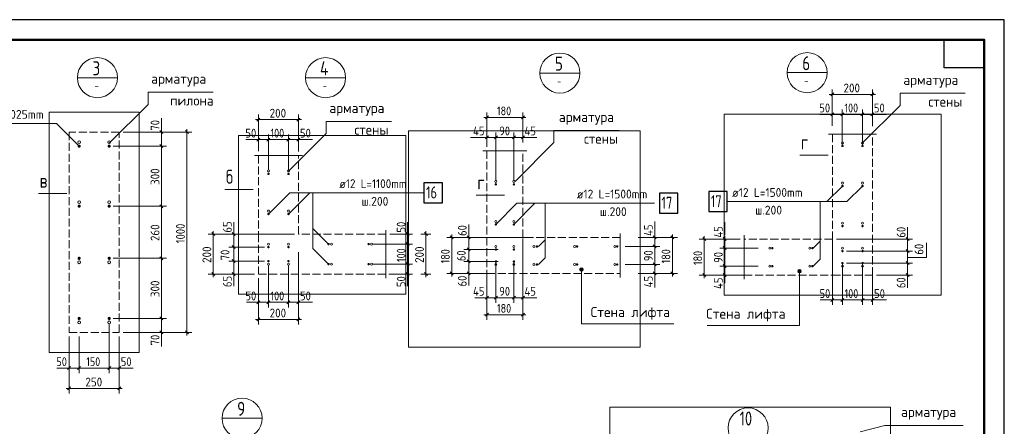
# Model space of a CAD drawing. Header units: millimetres. Extents: x 0 to 50400, y 0 to 35640.
# Tile 5 of 5: x 20931 to 50400, y 23459 to 35640. Entities that reach past the tile are written whole.
import ezdxf

# ---------------------------------------------------------------- set-up
doc = ezdxf.new("R2010")
doc.units = ezdxf.units.MM
doc.linetypes.add('______2', pattern=[324, 240, -84])
for name, color, linetype, lineweight in [('Standard', 7, 'Continuous', 25), ('Выпуски арматуры Г-обр.', 52, 'Continuous', 25), ('ЖБ Пилон', 7, 'Continuous', 35), ('ЖБ Стена верхний уровень', 7, 'Continuous', 35), ('Общий01', 7, 'Continuous', 13), ('Размерная выноска', 7, 'Continuous', 13), ('Размерная линия_ общее', 7, 'Continuous', 13), ('Текст_ общее', 7, 'Continuous', 25)]:
    doc.layers.add(name, color=color, linetype=linetype, lineweight=lineweight)
doc.styles.add('ISOCPEUR', font='txt')

msp = doc.modelspace()

# ---------------------------------------------------------------- hatches: boundary and pattern name
at = {"layer": 'Standard', "linetype": 'Continuous', "lineweight": 13, "transparency": 33554687}
for points in [[(37690, 28157), (37798, 28157), (37790, 28184)], [(37690, 28157), (37790, 28184), (37697, 28184)], [(37697, 28130), (37798, 28157), (37690, 28157)], [(37697, 28184), (37790, 28184), (37771, 28203)], [(37697, 28184), (37771, 28203), (37717, 28203)], [(37697, 28130), (37790, 28130), (37798, 28157)], [(37717, 28111), (37790, 28130), (37697, 28130)], [(37717, 28203), (37771, 28203), (37744, 28211)], [(37717, 28111), (37771, 28111), (37790, 28130)], [(37771, 28111), (37717, 28111), (37744, 28103)], [(44216, 28107), (44324, 28107), (44316, 28134)], [(44216, 28107), (44316, 28134), (44223, 28134)], [(44223, 28080), (44324, 28107), (44216, 28107)], [(44223, 28134), (44316, 28134), (44297, 28153)], [(44223, 28134), (44297, 28153), (44243, 28153)], [(44223, 28080), (44316, 28080), (44324, 28107)], [(44243, 28060), (44316, 28080), (44223, 28080)], [(44243, 28153), (44297, 28153), (44270, 28161)], [(44243, 28060), (44297, 28060), (44316, 28080)], [(44297, 28060), (44243, 28060), (44270, 28053)]]:
    msp.add_hatch(color=7, dxfattribs=at).paths.add_polyline_path(points)
at = {"layer": 'Выпуски арматуры Г-обр.', "linetype": 'Continuous', "lineweight": 25, "transparency": 33554687}
for points in [[(22758, 31852), (22754, 31870), (22743, 31886), (22728, 31896), (22710, 31900), (22691, 31896), (22676, 31886), (22665, 31870), (22662, 31852), (22665, 31833), (22676, 31818), (22691, 31807), (22710, 31804), (22728, 31807), (22743, 31818), (22754, 31833)], [(23658, 31852), (23654, 31870), (23643, 31886), (23628, 31896), (23610, 31900), (23591, 31896), (23576, 31886), (23565, 31870), (23562, 31852), (23565, 31833), (23576, 31818), (23591, 31807), (23610, 31804), (23628, 31807), (23643, 31818), (23654, 31833)], [(45593, 31857), (45590, 31870), (45582, 31882), (45570, 31890), (45557, 31893), (45543, 31890), (45531, 31882), (45523, 31870), (45521, 31857), (45523, 31843), (45531, 31831), (45543, 31823), (45557, 31821), (45570, 31823), (45582, 31831), (45590, 31843)], [(46193, 31857), (46190, 31870), (46182, 31882), (46170, 31890), (46157, 31893), (46143, 31890), (46131, 31882), (46123, 31870), (46121, 31857), (46123, 31843), (46131, 31831), (46143, 31823), (46157, 31821), (46170, 31823), (46182, 31831), (46190, 31843)], [(28411, 31018), (28408, 31032), (28400, 31043), (28388, 31051), (28375, 31054), (28361, 31051), (28349, 31043), (28341, 31032), (28339, 31018), (28341, 31004), (28349, 30993), (28361, 30985), (28375, 30982), (28388, 30985), (28400, 30993), (28408, 31004)], [(29011, 31018), (29008, 31032), (29000, 31043), (28988, 31051), (28975, 31054), (28961, 31051), (28949, 31043), (28941, 31032), (28939, 31018), (28941, 31004), (28949, 30992), (28961, 30985), (28975, 30982), (28988, 30985), (29000, 30992), (29008, 31004)], [(35219, 30707), (35216, 30721), (35209, 30732), (35197, 30740), (35183, 30743), (35169, 30740), (35158, 30732), (35150, 30721), (35147, 30707), (35150, 30693), (35158, 30682), (35169, 30674), (35183, 30671), (35197, 30674), (35209, 30682), (35216, 30693)], [(35759, 30707), (35756, 30721), (35749, 30732), (35737, 30740), (35723, 30743), (35709, 30740), (35698, 30732), (35690, 30721), (35687, 30707), (35690, 30693), (35698, 30682), (35709, 30674), (35723, 30671), (35737, 30674), (35749, 30682), (35756, 30693)], [(45593, 30657), (45590, 30670), (45582, 30682), (45570, 30690), (45557, 30693), (45543, 30690), (45531, 30682), (45523, 30670), (45521, 30657), (45523, 30643), (45531, 30631), (45543, 30623), (45557, 30621), (45570, 30623), (45582, 30631), (45590, 30643)], [(46193, 30657), (46190, 30670), (46182, 30682), (46170, 30690), (46157, 30693), (46143, 30690), (46131, 30682), (46123, 30670), (46121, 30657), (46123, 30643), (46131, 30631), (46143, 30623), (46157, 30621), (46170, 30623), (46182, 30631), (46190, 30643)], [(22758, 30052), (22754, 30070), (22743, 30086), (22728, 30096), (22710, 30100), (22691, 30096), (22676, 30086), (22665, 30070), (22662, 30052), (22665, 30033), (22676, 30018), (22691, 30007), (22710, 30004), (22728, 30007), (22743, 30018), (22754, 30033)], [(23658, 30052), (23654, 30070), (23643, 30086), (23628, 30096), (23610, 30100), (23591, 30096), (23576, 30086), (23565, 30070), (23562, 30052), (23565, 30033), (23576, 30018), (23591, 30007), (23610, 30004), (23628, 30007), (23643, 30018), (23654, 30033)], [(28411, 29818), (28408, 29832), (28400, 29843), (28388, 29851), (28375, 29854), (28361, 29851), (28349, 29843), (28341, 29832), (28339, 29818), (28341, 29804), (28349, 29793), (28361, 29785), (28375, 29782), (28388, 29785), (28400, 29793), (28408, 29804)], [(29011, 29818), (29008, 29832), (29000, 29843), (28988, 29851), (28975, 29854), (28961, 29851), (28949, 29843), (28941, 29832), (28939, 29818), (28941, 29804), (28949, 29792), (28961, 29785), (28975, 29782), (28988, 29785), (29000, 29792), (29008, 29804)], [(35219, 29507), (35216, 29521), (35209, 29532), (35197, 29540), (35183, 29543), (35169, 29540), (35158, 29532), (35150, 29521), (35147, 29507), (35150, 29493), (35158, 29482), (35169, 29474), (35183, 29471), (35197, 29474), (35209, 29482), (35216, 29493)], [(35759, 29507), (35756, 29521), (35749, 29532), (35737, 29540), (35723, 29543), (35709, 29540), (35698, 29532), (35690, 29521), (35687, 29507), (35690, 29493), (35698, 29482), (35709, 29474), (35723, 29471), (35737, 29474), (35749, 29482), (35756, 29493)], [(45593, 29457), (45590, 29470), (45582, 29482), (45570, 29490), (45557, 29493), (45543, 29490), (45531, 29482), (45523, 29470), (45521, 29457), (45523, 29443), (45531, 29431), (45543, 29423), (45557, 29421), (45570, 29423), (45582, 29431), (45590, 29443)], [(46193, 29457), (46190, 29470), (46182, 29482), (46170, 29490), (46157, 29493), (46143, 29490), (46131, 29482), (46123, 29470), (46121, 29457), (46123, 29443), (46131, 29431), (46143, 29423), (46157, 29421), (46170, 29423), (46182, 29431), (46190, 29443)], [(30211, 28918), (30208, 28932), (30200, 28943), (30188, 28951), (30175, 28954), (30161, 28951), (30149, 28943), (30141, 28932), (30139, 28918), (30141, 28904), (30149, 28892), (30161, 28885), (30175, 28882), (30188, 28885), (30200, 28892), (30208, 28904)], [(31411, 28918), (31408, 28932), (31400, 28943), (31388, 28951), (31375, 28954), (31361, 28951), (31349, 28943), (31341, 28932), (31339, 28918), (31341, 28904), (31349, 28892), (31361, 28885), (31375, 28882), (31388, 28885), (31400, 28892), (31408, 28904)], [(36449, 28847), (36446, 28861), (36438, 28872), (36427, 28880), (36413, 28883), (36399, 28880), (36388, 28872), (36380, 28861), (36377, 28847), (36380, 28833), (36388, 28821), (36399, 28814), (36413, 28811), (36427, 28814), (36438, 28821), (36446, 28833)], [(37649, 28847), (37646, 28861), (37638, 28872), (37627, 28880), (37613, 28883), (37599, 28880), (37588, 28872), (37580, 28861), (37577, 28847), (37580, 28833), (37588, 28821), (37599, 28814), (37613, 28811), (37627, 28814), (37638, 28821), (37646, 28833)], [(38849, 28847), (38846, 28861), (38838, 28872), (38827, 28880), (38813, 28883), (38799, 28880), (38788, 28872), (38780, 28861), (38777, 28847), (38780, 28833), (38788, 28821), (38799, 28814), (38813, 28811), (38827, 28814), (38838, 28821), (38846, 28833)], [(28411, 28828), (28408, 28842), (28400, 28853), (28388, 28861), (28375, 28864), (28361, 28861), (28349, 28853), (28341, 28842), (28339, 28828), (28341, 28814), (28349, 28802), (28361, 28795), (28375, 28792), (28388, 28795), (28400, 28802), (28408, 28814)], [(29011, 28828), (29008, 28842), (29000, 28853), (28988, 28861), (28975, 28864), (28961, 28861), (28949, 28853), (28941, 28842), (28939, 28828), (28941, 28814), (28949, 28802), (28961, 28795), (28975, 28792), (28988, 28795), (29000, 28802), (29008, 28814)], [(35219, 28757), (35216, 28771), (35209, 28782), (35197, 28790), (35183, 28793), (35169, 28790), (35158, 28782), (35150, 28771), (35147, 28757), (35150, 28743), (35158, 28731), (35169, 28724), (35183, 28721), (35197, 28724), (35209, 28731), (35216, 28743)], [(35759, 28757), (35756, 28771), (35749, 28782), (35737, 28790), (35723, 28793), (35709, 28790), (35698, 28782), (35690, 28771), (35687, 28757), (35690, 28743), (35698, 28731), (35709, 28724), (35723, 28721), (35737, 28724), (35749, 28731), (35756, 28743)], [(43493, 28797), (43490, 28810), (43482, 28822), (43470, 28830), (43457, 28833), (43443, 28830), (43431, 28822), (43423, 28810), (43421, 28797), (43423, 28783), (43431, 28771), (43443, 28763), (43457, 28761), (43470, 28763), (43482, 28771), (43490, 28783)], [(44693, 28797), (44690, 28810), (44682, 28822), (44670, 28830), (44657, 28833), (44643, 28830), (44631, 28822), (44623, 28810), (44621, 28797), (44623, 28783), (44631, 28771), (44643, 28763), (44657, 28761), (44670, 28763), (44682, 28771), (44690, 28783)], [(45593, 28707), (45590, 28720), (45582, 28732), (45570, 28740), (45557, 28743), (45543, 28740), (45531, 28732), (45523, 28720), (45521, 28707), (45523, 28693), (45531, 28681), (45543, 28673), (45557, 28671), (45570, 28673), (45582, 28681), (45590, 28693)], [(46193, 28707), (46190, 28720), (46182, 28732), (46170, 28740), (46157, 28743), (46143, 28740), (46131, 28732), (46123, 28720), (46121, 28707), (46123, 28693), (46131, 28681), (46143, 28673), (46157, 28671), (46170, 28673), (46182, 28681), (46190, 28693)], [(22758, 28492), (22754, 28510), (22743, 28526), (22728, 28536), (22710, 28540), (22691, 28536), (22676, 28526), (22665, 28510), (22662, 28492), (22665, 28473), (22676, 28458), (22691, 28447), (22710, 28444), (22728, 28447), (22743, 28458), (22754, 28473)], [(23658, 28492), (23654, 28510), (23643, 28526), (23628, 28536), (23610, 28540), (23591, 28536), (23576, 28526), (23565, 28510), (23562, 28492), (23565, 28473), (23576, 28458), (23591, 28447), (23610, 28444), (23628, 28447), (23643, 28458), (23654, 28473)], [(28411, 28408), (28408, 28422), (28400, 28433), (28388, 28441), (28375, 28444), (28361, 28441), (28349, 28433), (28341, 28422), (28339, 28408), (28341, 28394), (28349, 28382), (28361, 28375), (28375, 28372), (28388, 28375), (28400, 28382), (28408, 28394)], [(29011, 28408), (29008, 28422), (29000, 28433), (28988, 28441), (28975, 28444), (28961, 28441), (28949, 28433), (28941, 28422), (28939, 28408), (28941, 28394), (28949, 28382), (28961, 28375), (28975, 28372), (28988, 28375), (29000, 28382), (29008, 28394)], [(30211, 28318), (30208, 28332), (30200, 28343), (30188, 28351), (30175, 28354), (30161, 28351), (30149, 28343), (30141, 28332), (30139, 28318), (30141, 28304), (30149, 28292), (30161, 28285), (30175, 28282), (30188, 28285), (30200, 28292), (30208, 28304)], [(31411, 28318), (31408, 28332), (31400, 28343), (31388, 28351), (31375, 28354), (31361, 28351), (31349, 28343), (31341, 28332), (31339, 28318), (31341, 28304), (31349, 28292), (31361, 28285), (31375, 28282), (31388, 28285), (31400, 28292), (31408, 28304)], [(35219, 28397), (35216, 28411), (35209, 28422), (35197, 28430), (35183, 28433), (35169, 28430), (35158, 28422), (35150, 28411), (35147, 28397), (35150, 28383), (35158, 28371), (35169, 28364), (35183, 28361), (35197, 28364), (35209, 28371), (35216, 28383)], [(35759, 28397), (35756, 28411), (35749, 28422), (35737, 28430), (35723, 28433), (35709, 28430), (35698, 28422), (35690, 28411), (35687, 28397), (35690, 28383), (35698, 28371), (35709, 28364), (35723, 28361), (35737, 28364), (35749, 28371), (35756, 28383)], [(36449, 28307), (36446, 28321), (36438, 28332), (36427, 28340), (36413, 28343), (36399, 28340), (36388, 28332), (36380, 28321), (36377, 28307), (36380, 28293), (36388, 28282), (36399, 28274), (36413, 28271), (36427, 28274), (36438, 28282), (36446, 28293)], [(37649, 28307), (37646, 28321), (37638, 28332), (37627, 28340), (37613, 28343), (37599, 28340), (37588, 28332), (37580, 28321), (37577, 28307), (37580, 28293), (37588, 28282), (37599, 28274), (37613, 28271), (37627, 28274), (37638, 28282), (37646, 28293)], [(38849, 28307), (38846, 28321), (38838, 28332), (38827, 28340), (38813, 28343), (38799, 28340), (38788, 28332), (38780, 28321), (38777, 28307), (38780, 28293), (38788, 28282), (38799, 28274), (38813, 28271), (38827, 28274), (38838, 28282), (38846, 28293)], [(43493, 28257), (43490, 28270), (43482, 28282), (43470, 28290), (43457, 28293), (43443, 28290), (43431, 28282), (43423, 28270), (43421, 28257), (43423, 28243), (43431, 28231), (43443, 28223), (43457, 28221), (43470, 28223), (43482, 28231), (43490, 28243)], [(44693, 28257), (44690, 28270), (44682, 28282), (44670, 28290), (44657, 28293), (44643, 28290), (44631, 28282), (44623, 28270), (44621, 28257), (44623, 28243), (44631, 28231), (44643, 28223), (44657, 28221), (44670, 28223), (44682, 28231), (44690, 28243)], [(45593, 28347), (45590, 28360), (45582, 28372), (45570, 28380), (45557, 28383), (45543, 28380), (45531, 28372), (45523, 28360), (45521, 28347), (45523, 28333), (45531, 28321), (45543, 28313), (45557, 28311), (45570, 28313), (45582, 28321), (45590, 28333)], [(46193, 28347), (46190, 28360), (46182, 28372), (46170, 28380), (46157, 28383), (46143, 28380), (46131, 28372), (46123, 28360), (46121, 28347), (46123, 28333), (46131, 28321), (46143, 28313), (46157, 28311), (46170, 28313), (46182, 28321), (46190, 28333)], [(22758, 26692), (22754, 26710), (22743, 26726), (22728, 26736), (22710, 26740), (22691, 26736), (22676, 26726), (22665, 26710), (22662, 26692), (22665, 26673), (22676, 26658), (22691, 26647), (22710, 26644), (22728, 26647), (22743, 26658), (22754, 26673)], [(23658, 26692), (23654, 26710), (23643, 26726), (23628, 26736), (23610, 26740), (23591, 26736), (23576, 26726), (23565, 26710), (23562, 26692), (23565, 26673), (23576, 26658), (23591, 26647), (23610, 26644), (23628, 26647), (23643, 26658), (23654, 26673)]]:
    msp.add_hatch(color=7, dxfattribs=at).paths.add_polyline_path(points)

# ---------------------------------------------------------------- linework, layer by layer
at = {"layer": 'Standard', "color": 7, "linetype": 'Continuous', "lineweight": 35, "transparency": 33554687}
for p, q in [((49800, 33120), (49800, 24600)), ((49800, 32640), (49800, 24120))]:
    msp.add_line(p, q, dxfattribs=at)
at = {"layer": 'Standard', "color": 7, "linetype": 'Continuous', "lineweight": 50, "transparency": 33554687}
msp.add_line((49800, 32520), (49800, 27840), dxfattribs=at)
at = {"layer": 'Standard', "color": 7, "linetype": 'Continuous', "lineweight": 13, "transparency": 33554687}
for p, q in [((44714, 31586), (44276, 31586)), ((45127, 31586), (44714, 31586)), ((21931, 30434), (21493, 30434)), ((22344, 30434), (21931, 30434)), ((27505, 30552), (27067, 30552)), ((27918, 30552), (27505, 30552)), ((35031, 30384), (34593, 30384)), ((35444, 30384), (35031, 30384)), ((37690, 28157), (37690, 28157)), ((37744, 28211), (37744, 28211)), ((37744, 28103), (37744, 28103)), ((37798, 28157), (37798, 28157)), ((44216, 28107), (44216, 28107)), ((44270, 28161), (44270, 28161)), ((44270, 28053), (44270, 28053)), ((44324, 28107), (44324, 28107))]:
    msp.add_line(p, q, dxfattribs=at)
at = {"layer": 'Standard', "color": 7, "linetype": 'Continuous', "lineweight": 25, "transparency": 33554687}
for points in [[(0, 0), (50400, 0), (50400, 35640), (0, 35640), (0, 0)], [(49800, 35040), (49800, 34200), (48600, 34200), (48600, 35040), (49800, 35040)]]:
    msp.add_lwpolyline(points, close=True, dxfattribs=at)
at = {"layer": 'Standard', "color": 7, "linetype": 'Continuous', "lineweight": 50, "transparency": 33554687}
msp.add_lwpolyline([(2400, 35040), (49800, 35040), (49800, 600), (2400, 600), (2400, 35040)], close=True, dxfattribs=at)
at = {"layer": 'Standard', "color": 7, "linetype": 'Continuous', "lineweight": 13, "transparency": 33554687}
for points in [[(23610, 31942), (24771, 33103), (24771, 33466), (26723, 33466)], [(46157, 31946), (47282, 33072), (47281, 33434), (49233, 33434)], [(22710, 31852), (22031, 32530), (19211, 32530)], [(28980, 31103), (30105, 32228), (30104, 32590), (32056, 32590)], [(35759, 30797), (36921, 31959), (36920, 32321), (38872, 32321)], [(45557, 30657), (45090, 30190), (42109, 30190)], [(45090, 30190), (45690, 30190), (46157, 30657)], [(28375, 29818), (29011, 30454), (29611, 30454)], [(28975, 29818), (29611, 30454), (33031, 30454)], [(30175, 28918), (29708, 29385), (29708, 30454)], [(35177, 29507), (35813, 30143), (36413, 30143)], [(35717, 29507), (36353, 30143), (39935, 30143)], [(36458, 28847), (36654, 29044), (36654, 30143)], [(44675, 28797), (44887, 29009), (44887, 30190)], [(30175, 28318), (29708, 28785), (29708, 29385)], [(36458, 28307), (36654, 28504), (36654, 29044)], [(44675, 28257), (44887, 28469), (44887, 29009)], [(40504, 26528), (37744, 26528), (37744, 28157)], [(41510, 26477), (44270, 26477), (44270, 28107)], [(46090, 23296), (46822, 23487), (49167, 23487)]]:
    msp.add_lwpolyline(points, dxfattribs=at)
at = {"layer": 'Standard', "color": 254, "linetype": 'Continuous', "lineweight": 13, "true_color": 0xc4c4ff, "transparency": 33554687}
for points in [[(21810, 25672), (24510, 25672), (24510, 32872), (21810, 32872), (21810, 25672)], [(42016, 27387), (48508, 27387), (48508, 32806), (42016, 32806), (42016, 27387)], [(27475, 27418), (32486, 27418), (32486, 32169), (27475, 32169), (27475, 27418)], [(32570, 25830), (39501, 25830), (39501, 32315), (32570, 32315), (32570, 25830)], [(38590, 11337), (46990, 11337), (46990, 24037), (38590, 24037), (38590, 11337)]]:
    msp.add_lwpolyline(points, dxfattribs=at)
at = {"layer": 'Standard', "color": 7, "linetype": 'Continuous', "lineweight": 13, "transparency": 33554687}
for centre in [(37744, 28157), (44270, 28107)]:
    msp.add_circle(centre, 54, dxfattribs=at)
at = {"layer": 'Выпуски арматуры Г-обр.', "color": 7, "linetype": 'Continuous', "lineweight": 25, "transparency": 33554687}
for points in [[(33031, 30154), (33583, 30154), (33583, 30754), (33031, 30754), (33031, 30154)], [(40079, 29843), (40631, 29843), (40631, 30443), (40079, 30443), (40079, 29843)], [(41557, 29890), (42109, 29890), (42109, 30490), (41557, 30490), (41557, 29890)]]:
    msp.add_lwpolyline(points, dxfattribs=at)
at = {"layer": 'ЖБ Пилон', "color": 253, "linetype": '______2', "lineweight": 18, "true_color": 0xa0a0a0, "transparency": 33554687}
for p, q in [((22410, 32272), (22410, 26272)), ((23910, 32272), (22410, 32272)), ((23910, 26272), (23910, 32272)), ((22410, 26272), (23910, 26272))]:
    msp.add_line(p, q, dxfattribs=at)
at = {"layer": 'ЖБ Стена верхний уровень', "color": 253, "linetype": '______2', "lineweight": 18, "true_color": 0xa0a0a0, "transparency": 33554687}
for p, q in [((45257, 32206), (45257, 29067)), ((46457, 27987), (46457, 32206)), ((28075, 31569), (28075, 29218)), ((29275, 29218), (29275, 31569)), ((34913, 31715), (34913, 29117)), ((35993, 29117), (35993, 31715)), ((28075, 29218), (28075, 28018)), ((31886, 29218), (29275, 29218)), ((34913, 29117), (34913, 28037)), ((38901, 29117), (35993, 29117)), ((45257, 29067), (42616, 29067)), ((28075, 28018), (31886, 28018)), ((34913, 28037), (38901, 28037)), ((42616, 27987), (45257, 27987)), ((45257, 27987), (46457, 27987))]:
    msp.add_line(p, q, dxfattribs=at)
at = {"layer": 'Размерная выноска', "color": 7, "linetype": 'Continuous', "lineweight": 13, "transparency": 33554687}
for p, q in [((45137, 32206), (46577, 32206)), ((29395, 31569), (27955, 31569)), ((36113, 31715), (34793, 31715)), ((31886, 29338), (31886, 27898)), ((38901, 29237), (38901, 27917)), ((42616, 29187), (42616, 27867))]:
    msp.add_line(p, q, dxfattribs=at)
at = {"layer": 'Размерная линия_ общее', "color": 7, "linetype": 'Continuous', "lineweight": 13, "transparency": 33554687}
for p, q in [((45251, 33401), (45161, 33401)), ((45251, 33401), (45251, 33551)), ((45251, 33401), (45251, 33251)), ((45251, 33401), (45251, 32743)), ((45251, 33401), (46451, 33401)), ((46451, 33401), (46451, 33551)), ((46451, 33401), (46451, 33251)), ((46451, 33401), (46451, 32743)), ((46451, 33401), (46541, 33401)), ((28075, 32647), (28075, 32797)), ((29275, 32647), (29275, 32797)), ((34913, 32714), (34823, 32714)), ((34913, 32714), (34913, 32864)), ((34913, 32714), (34913, 32564)), ((34913, 32714), (34913, 32218)), ((34913, 32714), (35993, 32714)), ((35993, 32714), (35993, 32864)), ((35993, 32714), (35993, 32564)), ((35993, 32714), (35993, 32055)), ((35993, 32714), (36083, 32714)), ((45551, 32803), (44879, 32803)), ((45251, 32803), (45161, 32803)), ((45251, 32803), (45251, 32953)), ((45251, 32803), (45251, 32653)), ((45251, 32803), (45251, 32455)), ((45251, 32803), (45551, 32803)), ((45551, 32803), (45551, 32953)), ((45551, 32803), (45551, 32653)), ((45551, 32803), (45551, 31892)), ((45551, 32803), (46151, 32803)), ((46151, 32803), (46151, 32953)), ((46151, 32803), (46151, 32653)), ((46151, 32803), (46151, 31892)), ((46151, 32803), (46451, 32803)), ((46451, 32803), (46451, 32953)), ((46451, 32803), (46871, 32803)), ((46451, 32803), (46451, 32653)), ((46451, 32803), (46451, 32450)), ((46451, 32803), (46541, 32803)), ((25174, 32272), (25174, 32692)), ((28075, 32647), (27985, 32647)), ((28075, 32647), (28075, 32497)), ((28075, 32647), (28075, 31989)), ((28075, 32647), (29275, 32647)), ((29275, 32647), (29275, 32497)), ((29275, 32647), (29275, 31989)), ((29275, 32647), (29365, 32647)), ((25934, 32272), (24030, 32272)), ((25174, 32272), (25024, 32272)), ((25174, 32272), (25174, 32362)), ((25174, 32272), (25324, 32272)), ((25174, 31852), (25174, 32272)), ((25934, 32272), (25784, 32272)), ((25934, 32272), (25934, 32362)), ((25934, 32272), (26084, 32272)), ((28075, 32049), (28075, 32199)), ((28375, 32049), (28375, 32199)), ((28975, 32049), (28975, 32199)), ((29275, 32049), (29275, 32199)), ((34913, 32115), (34913, 32265)), ((35183, 32115), (35183, 32265)), ((35723, 32115), (35723, 32265)), ((35993, 32115), (35993, 32265)), ((25174, 31852), (25024, 31852)), ((25174, 31852), (25324, 31852)), ((25174, 30052), (25174, 31852)), ((28375, 32049), (27703, 32049)), ((28075, 32049), (27985, 32049)), ((28075, 32049), (28075, 31899)), ((28075, 32049), (28075, 31701)), ((28075, 32049), (28375, 32049)), ((28375, 32049), (28375, 31899)), ((28375, 32049), (28375, 31138)), ((28375, 32049), (28975, 32049)), ((28975, 32049), (28975, 31899)), ((28975, 32049), (28975, 31138)), ((28975, 32049), (29275, 32049)), ((29275, 32049), (29695, 32049)), ((29275, 32049), (29275, 31899)), ((29275, 32049), (29275, 31696)), ((29275, 32049), (29365, 32049)), ((35093, 32115), (34421, 32115)), ((34913, 32115), (34823, 32115)), ((34913, 32115), (34913, 31965)), ((34913, 32115), (34913, 31835)), ((34913, 32115), (35183, 32115)), ((35183, 32115), (35183, 31965)), ((35183, 32115), (35183, 30827)), ((35183, 32115), (35723, 32115)), ((35723, 32115), (35723, 31965)), ((35723, 32115), (35723, 30827)), ((35723, 32115), (35993, 32115)), ((35993, 32115), (36413, 32115)), ((35993, 32115), (35993, 31965)), ((35993, 32115), (35993, 32115)), ((35993, 32115), (36083, 32115)), ((25174, 30052), (25024, 30052)), ((25174, 30052), (25324, 30052)), ((25174, 28492), (25174, 30052)), ((27339, 29218), (27339, 29578)), ((32540, 29218), (32540, 29578)), ((34369, 29117), (34369, 29507)), ((39940, 29117), (39940, 29597)), ((42033, 29187), (42033, 29577)), ((26724, 29218), (26574, 29218)), ((26724, 29218), (26724, 29308)), ((26724, 29218), (26874, 29218)), ((26724, 29218), (27219, 29218)), ((27339, 29218), (27189, 29218)), ((27339, 29218), (27339, 29308)), ((27339, 29218), (27489, 29218)), ((27339, 29218), (29155, 29218)), ((27339, 28828), (27339, 29218)), ((32540, 29218), (32390, 29218)), ((32540, 29218), (32540, 29308)), ((32540, 29218), (32690, 29218)), ((32540, 28918), (32540, 29218)), ((33089, 29218), (32939, 29218)), ((33089, 29218), (33020, 29218)), ((33089, 29218), (33089, 29308)), ((33089, 29218), (33239, 29218)), ((33862, 29117), (33862, 29207)), ((34369, 29117), (34369, 29207)), ((39940, 29117), (39940, 29207)), ((40465, 29117), (40465, 29207)), ((47504, 29067), (47504, 29427)), ((32540, 28918), (32390, 28918)), ((32540, 28918), (32690, 28918)), ((32540, 28318), (32540, 28918)), ((33862, 29117), (33712, 29117)), ((33862, 29117), (34012, 29117)), ((33862, 29117), (34717, 29117)), ((34369, 29117), (34219, 29117)), ((34369, 29117), (34519, 29117)), ((34369, 29117), (36065, 29117)), ((34369, 28757), (34369, 29117)), ((39940, 29117), (39790, 29117)), ((39940, 29117), (40090, 29117)), ((39940, 28847), (39940, 29117)), ((40465, 29117), (40060, 29117)), ((40465, 29117), (40315, 29117)), ((40465, 29117), (40615, 29117)), ((41418, 29067), (41268, 29067)), ((41418, 29067), (41418, 29157)), ((41418, 29067), (41568, 29067)), ((41418, 29067), (41913, 29067)), ((42033, 29067), (41883, 29067)), ((42033, 29067), (42033, 29157)), ((42033, 29067), (42183, 29067)), ((42033, 29067), (42491, 29067)), ((42033, 28797), (42033, 29067)), ((47504, 29067), (47354, 29067)), ((47504, 29067), (47504, 29157)), ((47504, 29067), (47654, 29067)), ((47504, 28707), (47504, 29067)), ((27339, 28828), (27189, 28828)), ((27339, 28828), (27489, 28828)), ((27339, 28828), (28255, 28828)), ((27339, 28408), (27339, 28828)), ((34369, 28757), (34219, 28757)), ((34369, 28757), (34519, 28757)), ((34369, 28757), (35255, 28757)), ((34369, 28397), (34369, 28757)), ((39940, 28847), (39790, 28847)), ((39940, 28847), (40090, 28847)), ((39940, 28307), (39940, 28847)), ((42033, 28797), (41883, 28797)), ((42033, 28797), (42183, 28797)), ((42033, 28797), (43037, 28797)), ((42033, 28257), (42033, 28797)), ((47504, 28707), (47354, 28707)), ((47504, 28707), (47654, 28707)), ((47504, 28347), (47504, 28707)), ((25174, 28492), (25024, 28492)), ((25174, 28492), (25324, 28492)), ((25174, 26692), (25174, 28492)), ((27339, 28408), (27189, 28408)), ((27339, 28408), (27489, 28408)), ((27339, 28408), (28255, 28408)), ((27339, 28018), (27339, 28408)), ((32540, 28318), (32390, 28318)), ((32540, 28318), (32690, 28318)), ((32540, 28018), (32540, 28318)), ((34369, 28397), (34219, 28397)), ((34369, 28397), (34519, 28397)), ((34369, 28397), (35255, 28397)), ((34369, 28037), (34369, 28397)), ((39940, 28307), (39790, 28307)), ((39940, 28307), (40090, 28307)), ((39940, 28037), (39940, 28307)), ((47504, 28347), (47354, 28347)), ((47504, 28347), (47654, 28347)), ((47504, 27987), (47504, 28347)), ((26724, 28018), (26574, 28018)), ((26724, 28018), (26874, 28018)), ((26724, 28018), (27219, 28018)), ((26724, 28018), (26724, 27928)), ((27339, 28018), (27189, 28018)), ((27339, 28018), (27339, 27658)), ((27339, 28018), (27489, 28018)), ((27339, 28018), (27955, 28018)), ((27339, 28018), (27339, 27928)), ((32540, 28018), (32390, 28018)), ((32540, 28018), (32690, 28018)), ((32540, 28018), (32540, 27928)), ((32540, 28018), (32540, 27658)), ((33089, 28018), (32939, 28018)), ((33089, 28018), (33020, 28018)), ((33089, 28018), (33239, 28018)), ((33089, 28018), (33089, 27928)), ((33862, 28037), (33712, 28037)), ((33862, 28037), (34012, 28037)), ((33862, 28037), (34717, 28037)), ((33862, 28037), (33862, 27947)), ((34369, 28037), (34219, 28037)), ((34369, 28037), (34519, 28037)), ((34369, 28037), (34985, 28037)), ((34369, 28037), (34369, 27947)), ((34369, 28037), (34369, 27677)), ((39940, 28037), (39790, 28037)), ((39940, 28037), (39940, 27617)), ((39940, 28037), (40090, 28037)), ((39940, 28037), (39940, 27947)), ((40465, 28037), (40060, 28037)), ((40465, 28037), (40315, 28037)), ((40465, 28037), (40615, 28037)), ((40465, 28037), (40465, 27947)), ((42033, 28257), (41883, 28257)), ((42033, 28257), (42183, 28257)), ((42033, 27987), (42033, 28257)), ((42033, 28107), (42033, 27747)), ((41418, 27987), (41268, 27987)), ((41418, 27987), (41568, 27987)), ((41418, 27987), (41913, 27987)), ((41418, 27987), (41418, 27897)), ((42033, 27987), (41883, 27987)), ((42033, 27987), (42183, 27987)), ((42033, 27987), (42033, 27897)), ((47504, 27987), (47354, 27987)), ((47504, 27987), (47504, 27603)), ((47504, 27987), (47654, 27987)), ((47504, 27987), (47504, 27897)), ((34913, 27312), (34913, 27462)), ((35183, 27312), (35183, 27462)), ((35723, 27312), (35723, 27462)), ((35993, 27312), (35993, 27462)), ((28075, 27173), (27715, 27173)), ((28075, 27173), (27985, 27173)), ((28075, 27173), (28075, 27323)), ((28075, 27173), (28075, 27023)), ((28075, 27173), (28375, 27173)), ((28375, 27173), (28375, 27323)), ((28375, 27173), (28375, 27023)), ((28375, 27173), (28975, 27173)), ((28975, 27173), (28975, 27323)), ((28975, 27173), (28975, 27023)), ((28975, 27173), (29275, 27173)), ((29275, 27173), (29275, 27323)), ((29275, 27173), (29695, 27173)), ((29275, 27173), (29275, 27023)), ((29275, 27173), (29365, 27173)), ((34913, 27312), (34553, 27312)), ((34913, 27312), (34823, 27312)), ((34913, 27312), (34913, 27162)), ((34913, 27312), (35183, 27312)), ((34913, 26800), (34913, 27192)), ((35183, 27312), (35183, 27162)), ((35183, 27312), (35723, 27312)), ((35723, 27312), (35723, 27162)), ((35723, 27312), (35993, 27312)), ((35993, 27312), (36413, 27312)), ((35993, 27312), (35993, 27162)), ((35993, 27312), (36083, 27312)), ((35993, 26800), (35993, 27192)), ((45557, 27244), (44885, 27244)), ((45257, 27244), (45167, 27244)), ((45257, 27244), (45257, 27394)), ((45257, 27244), (45257, 27094)), ((45257, 27244), (45557, 27244)), ((45557, 27244), (45557, 27394)), ((45557, 27244), (45557, 27094)), ((45557, 27244), (46157, 27244)), ((46157, 27244), (46157, 27394)), ((46157, 27244), (46157, 27094)), ((46157, 27244), (46457, 27244)), ((46457, 27244), (46457, 27394)), ((46457, 27244), (46877, 27244)), ((46457, 27244), (46457, 27094)), ((46457, 27244), (46547, 27244)), ((28075, 26661), (28075, 27053)), ((34913, 26800), (34913, 26950)), ((35993, 26800), (35993, 26950)), ((25174, 26692), (25024, 26692)), ((25174, 26692), (25324, 26692)), ((25174, 26272), (25174, 26692)), ((28075, 26661), (27985, 26661)), ((28075, 26661), (28075, 26811)), ((28075, 26661), (28075, 26511)), ((28075, 26661), (29275, 26661)), ((29275, 26661), (29275, 26811)), ((29275, 26661), (29275, 26511)), ((29275, 26661), (29365, 26661)), ((34913, 26800), (34823, 26800)), ((34913, 26800), (34913, 26650)), ((34913, 26800), (35993, 26800)), ((35993, 26800), (35993, 26650)), ((35993, 26800), (36083, 26800)), ((25174, 26272), (25024, 26272)), ((25174, 25852), (25174, 26272)), ((25174, 26272), (25324, 26272)), ((25174, 26272), (25174, 26182)), ((25934, 26272), (25294, 26272)), ((25934, 26272), (25784, 26272)), ((25934, 26272), (26084, 26272)), ((25934, 26272), (25934, 26182)), ((22410, 25203), (22410, 25353)), ((22710, 25203), (22710, 25353)), ((23610, 25203), (23610, 25353)), ((23910, 25203), (23910, 25353)), ((22710, 25203), (22038, 25203)), ((22410, 25203), (22320, 25203)), ((22410, 25203), (22410, 25053)), ((22410, 25203), (22710, 25203)), ((22410, 24593), (22410, 25083)), ((22710, 25203), (22710, 25053)), ((22710, 25203), (23610, 25203)), ((23610, 25203), (23610, 25053)), ((23610, 25203), (23910, 25203)), ((23910, 25203), (24330, 25203)), ((23910, 25203), (23910, 25053)), ((23910, 25203), (24000, 25203)), ((22410, 24593), (22320, 24593)), ((22410, 24593), (22410, 24743)), ((22410, 24593), (22410, 24443)), ((22410, 24593), (23910, 24593)), ((23910, 24593), (23910, 24743)), ((23910, 24593), (23910, 24443)), ((23910, 24593), (24000, 24593))]:
    msp.add_line(p, q, dxfattribs=at)
at = {"layer": 'Размерная линия_ общее', "color": 7, "linetype": 'Continuous', "lineweight": 25, "transparency": 33554687}
for p, q in [((45206, 33356), (45296, 33446)), ((46406, 33356), (46496, 33446)), ((34868, 32669), (34958, 32759)), ((35948, 32669), (36038, 32759)), ((45206, 32758), (45296, 32848)), ((45506, 32758), (45596, 32848)), ((46106, 32758), (46196, 32848)), ((46406, 32758), (46496, 32848)), ((28030, 32602), (28120, 32692)), ((29230, 32602), (29320, 32692)), ((25219, 32227), (25129, 32317)), ((25979, 32227), (25889, 32317)), ((34868, 32070), (34958, 32160)), ((35138, 32070), (35228, 32160)), ((35678, 32070), (35768, 32160)), ((35948, 32070), (36038, 32160)), ((25219, 31807), (25129, 31897)), ((28030, 32004), (28120, 32094)), ((28330, 32004), (28420, 32094)), ((28930, 32004), (29020, 32094)), ((29230, 32004), (29320, 32094)), ((25219, 30007), (25129, 30097)), ((26769, 29173), (26679, 29263)), ((27384, 29173), (27294, 29263)), ((32585, 29173), (32495, 29263)), ((33134, 29173), (33044, 29263)), ((32585, 28873), (32495, 28963)), ((33907, 29072), (33817, 29162)), ((34414, 29072), (34324, 29162)), ((39985, 29072), (39895, 29162)), ((39985, 28802), (39895, 28892)), ((40510, 29072), (40420, 29162)), ((41463, 29022), (41373, 29112)), ((42078, 29022), (41988, 29112)), ((47549, 29022), (47459, 29112)), ((27384, 28783), (27294, 28873)), ((34414, 28712), (34324, 28802)), ((42078, 28752), (41988, 28842)), ((47549, 28662), (47459, 28752)), ((25219, 28447), (25129, 28537)), ((27384, 28363), (27294, 28453)), ((32585, 28273), (32495, 28363)), ((34414, 28352), (34324, 28442)), ((39985, 28262), (39895, 28352)), ((42078, 28212), (41988, 28302)), ((47549, 28302), (47459, 28392)), ((26769, 27973), (26679, 28063)), ((27384, 27973), (27294, 28063)), ((32585, 27973), (32495, 28063)), ((33134, 27973), (33044, 28063)), ((33907, 27992), (33817, 28082)), ((34414, 27992), (34324, 28082)), ((39985, 27992), (39895, 28082)), ((40510, 27992), (40420, 28082)), ((41463, 27942), (41373, 28032)), ((42078, 27942), (41988, 28032)), ((47549, 27942), (47459, 28032)), ((28030, 27128), (28120, 27218)), ((28330, 27128), (28420, 27218)), ((28930, 27128), (29020, 27218)), ((29230, 27128), (29320, 27218)), ((34868, 27267), (34958, 27357)), ((35138, 27267), (35228, 27357)), ((35678, 27267), (35768, 27357)), ((35948, 27267), (36038, 27357)), ((45212, 27199), (45302, 27289)), ((45512, 27199), (45602, 27289)), ((46112, 27199), (46202, 27289)), ((46412, 27199), (46502, 27289)), ((34868, 26755), (34958, 26845)), ((35948, 26755), (36038, 26845)), ((25219, 26647), (25129, 26737)), ((28030, 26616), (28120, 26706)), ((29230, 26616), (29320, 26706)), ((25219, 26227), (25129, 26317)), ((25979, 26227), (25889, 26317)), ((22365, 25158), (22455, 25248)), ((22665, 25158), (22755, 25248)), ((23565, 25158), (23655, 25248)), ((23865, 25158), (23955, 25248)), ((22365, 24548), (22455, 24638)), ((23865, 24548), (23955, 24638))]:
    msp.add_line(p, q, dxfattribs=at)
at = {"layer": 'Размерная линия_ общее', "color": 7, "linetype": 'Continuous', "lineweight": 13, "transparency": 33554687}
for points in [[(25174, 32272), (25153, 32272), (25153, 32272), (24030, 32272)], [(25934, 26272), (25934, 28823), (25934, 28823), (25934, 32272)], [(25174, 31852), (25153, 31852), (25153, 31852), (23730, 31852)], [(25174, 30052), (25153, 30052), (25153, 30052), (25153, 30052), (25153, 30052), (23730, 30052)], [(26724, 28018), (26724, 28237), (26724, 28237), (26724, 29218)], [(32540, 29218), (32519, 29218), (32519, 29218), (32007, 29218)], [(33089, 28018), (33089, 28242), (33089, 28242), (33089, 29218)], [(32540, 28918), (32519, 28918), (32519, 28918), (31495, 28918)], [(33862, 28037), (33862, 28228), (33862, 28228), (33862, 29117)], [(35993, 27312), (35993, 27333), (35993, 27333), (35993, 28132), (35993, 28132), (35993, 29087)], [(39940, 29117), (39919, 29117), (39919, 29117), (39441, 29117)], [(40465, 28037), (40465, 28242), (40465, 28242), (40465, 29117)], [(41418, 27987), (41418, 28196), (41418, 28196), (41418, 29067)], [(45257, 27244), (45257, 27265), (45257, 27265), (45257, 27265), (45257, 27265), (45257, 27908), (45257, 27908), (45257, 29067)], [(47504, 29067), (47484, 29067), (47484, 29067), (45377, 29067)], [(47504, 28515), (48074, 28515), (48074, 28953)], [(29275, 27173), (29275, 27193), (29275, 27193), (29275, 27798), (29275, 27798), (29275, 28678)], [(39940, 28847), (39919, 28847), (39919, 28847), (39053, 28847)], [(47504, 28707), (47484, 28707), (47484, 28707), (45677, 28707)], [(25174, 28492), (25153, 28492), (25153, 28492), (25153, 28492), (25153, 28492), (25153, 28492), (25153, 28492), (23730, 28492)], [(32540, 28318), (32519, 28318), (32519, 28318), (32519, 28318), (32519, 28318), (31495, 28318)], [(35183, 27312), (35183, 27333), (35183, 27333), (35183, 27333), (35183, 27333), (35183, 27710), (35183, 27710), (35183, 28397)], [(35723, 27312), (35723, 27333), (35723, 27333), (35723, 27991), (35723, 27991), (35723, 28397)], [(39940, 28307), (39919, 28307), (39919, 28307), (39919, 28307), (39919, 28307), (39053, 28307)], [(45557, 27244), (45557, 27265), (45557, 27265), (45557, 27265), (45557, 27265), (45557, 28347)], [(47504, 28347), (47484, 28347), (47484, 28347), (45677, 28347)], [(46157, 27244), (46157, 27265), (46157, 27265), (46157, 28347)], [(28375, 27173), (28375, 27193), (28375, 27193), (28375, 27193), (28375, 27193), (28375, 27464), (28375, 27464), (28375, 28288)], [(28975, 27173), (28975, 27193), (28975, 27193), (28975, 27686), (28975, 27686), (28975, 28288)], [(32540, 28018), (32519, 28018), (32519, 28018), (32519, 28018), (32519, 28018), (31983, 28018)], [(34913, 27312), (34913, 27333), (34913, 27333), (34913, 27333), (34913, 27333), (34913, 27569), (34913, 27569), (34913, 28037)], [(39940, 28037), (39919, 28037), (39919, 28037), (39919, 28037), (39919, 28037), (39441, 28037)], [(42033, 28257), (42762, 28257), (42762, 28257), (43037, 28257)], [(28075, 27173), (28075, 27193), (28075, 27193), (28075, 27193), (28075, 27193), (28075, 27352), (28075, 27352), (28075, 27898)], [(42033, 27987), (42482, 27987), (42482, 27987), (42649, 27987)], [(46457, 27244), (46457, 27265), (46457, 27265), (46457, 27987)], [(47504, 27987), (47484, 27987), (47484, 27987), (46577, 27987)], [(29275, 26661), (29275, 27049), (29275, 27049), (29275, 27053)], [(23610, 25203), (23610, 25224), (23610, 25224), (23610, 25820), (23610, 25820), (23610, 26542)], [(25174, 26692), (25153, 26692), (25153, 26692), (25153, 26692), (25153, 26692), (25153, 26692), (25153, 26692), (25153, 26692), (25153, 26692), (23730, 26692)], [(25174, 26272), (25153, 26272), (25153, 26272), (25153, 26272), (25153, 26272), (25153, 26272), (25153, 26272), (25153, 26272), (25153, 26272), (24030, 26272)], [(22410, 25203), (22410, 25224), (22410, 25224), (22410, 25224), (22410, 25224), (22410, 25380), (22410, 25380), (22410, 26152)], [(22710, 25203), (22710, 25224), (22710, 25224), (22710, 25224), (22710, 25224), (22710, 25490), (22710, 25490), (22710, 26152)], [(23910, 25203), (23910, 25224), (23910, 25224), (23910, 25930), (23910, 25930), (23910, 26152)], [(23910, 24593), (23910, 25035), (23910, 25035), (23910, 25083)]]:
    msp.add_lwpolyline(points, dxfattribs=at)
at = {"layer": 'Размерная линия_ общее', "color": 253, "linetype": 'Continuous', "lineweight": 13, "true_color": 0xa0a0a0, "transparency": 33554687}
for centre, radius in [((22710, 31972), 42), ((23610, 31972), 42), ((45557, 31946), 30.6), ((46157, 31946), 30.6), ((28375, 31108), 30.6), ((28975, 31108), 30.6), ((35183, 30797), 30.6), ((35723, 30797), 30.6), ((45557, 30746), 30.6), ((46157, 30746), 30.6), ((22710, 30172), 42), ((23610, 30172), 42), ((28375, 29908), 30.6), ((28975, 29908), 30.6), ((35183, 29597), 30.6), ((35723, 29597), 30.6), ((45557, 29546), 30.6), ((46157, 29546), 30.6), ((28375, 28918), 30.6), ((28975, 28918), 30.6), ((30265, 28918), 30.6), ((31465, 28918), 30.6), ((35183, 28847), 30.6), ((35723, 28847), 30.6), ((36323, 28847), 30.6), ((37541, 28847), 30.6), ((38741, 28847), 30.6), ((43379, 28797), 30.6), ((44579, 28797), 30.6), ((45557, 28796), 30.6), ((46157, 28796), 30.6), ((22710, 28372), 42), ((23610, 28372), 42), ((28375, 28318), 30.6), ((28975, 28318), 30.6), ((30265, 28318), 30.6), ((31465, 28318), 30.6), ((35183, 28307), 30.6), ((35723, 28307), 30.6), ((36323, 28307), 30.6), ((37541, 28307), 30.6), ((38741, 28307), 30.6), ((43379, 28257), 30.6), ((44579, 28257), 30.6), ((45557, 28257), 30.6), ((46157, 28257), 30.6), ((22710, 26572), 42), ((23610, 26572), 42)]:
    msp.add_circle(centre, radius, dxfattribs=at)
at = {"layer": 'Текст_ общее', "color": 7, "linetype": 'Continuous', "lineweight": 13, "transparency": 33554687}
for p, q in [((23857, 33902), (22657, 33902)), ((30685, 33902), (29485, 33902)), ((37699, 34041), (36499, 34041)), ((45099, 34053), (43899, 34053)), ((28186, 23700), (26986, 23700))]:
    msp.add_line(p, q, dxfattribs=at)
for centre in [(23257, 33902), (30085, 33902), (37099, 34041), (44499, 34053), (27586, 23700), (42731, 23410)]:
    msp.add_circle(centre, 600, dxfattribs=at)

# ---------------------------------------------------------------- texts
at = {"layer": 'Standard', "color": 7, "linetype": 'Continuous', "lineweight": 25, "transparency": 33554687, "char_height": 300, "attachment_point": 7, "style": 'ISOCPEUR'}
for s, insert, width in [('\\W0.97;арматура', (24865, 33637), 2004.23), ('\\W0.97;арматура', (47376, 33605), 2004.22), ('\\W0.95;пилона', (25435, 33067), 1432.28), ('\\W0.95;стены', (48126, 33035), 1251.8), ('\\W0.97;арматура', (30199, 32761), 2004.24), ('\\W0.97;арматура', (37069, 32492), 2004.24), ('\\W0.95;стены', (30949, 32191), 1251.81), ('\\W0.95;стены', (37819, 31922), 1251.81), ('\\W0.98;Стена лифта', (38019, 26651), 2665.29), ('\\W0.98;Стена лифта', (41475, 26600), 2665.28), ('\\W0.97;арматура', (47309, 23658), 2004.24)]:
    msp.add_mtext(s, dxfattribs=dict(at, insert=insert, width=width))
at = {"layer": 'Выпуски арматуры Г-обр.', "color": 7, "linetype": 'Continuous', "lineweight": 13, "transparency": 33554687, "attachment_point": 7, "style": 'ISOCPEUR'}
for s, insert, char_height, width in [('\\W0.96;ø16 L=2025mm ', (19440, 32671), 264, 2580.62), ('\\W0.92;ø12 L=1100mm ', (30499, 30595), 264, 2469.88), ('\\W0.75;16', (33091, 30286), 360, 566.74), ('\\W0.94;ø12 L=1500mm ', (37606, 30284), 264, 2525.26), ('\\W0.75;17', (41617, 30022), 360, 566.75), ('\\W0.94;ø12 L=1500mm ', (42254, 30331), 264, 2525.26), ('\\W0.95;ш.200 ', (31159, 30067), 264, 1154.56), ('\\W0.75;17', (40139, 29975), 360, 566.73), ('\\W0.95;ш.200 ', (42941, 29803), 264, 1154.55), ('\\W0.95;ш.200 ', (38293, 29756), 264, 1154.56)]:
    msp.add_mtext(s, dxfattribs=dict(at, insert=insert, char_height=char_height, width=width))
at = {"layer": 'Общий01', "color": 7, "linetype": 'Continuous', "lineweight": 35, "transparency": 33554687, "char_height": 420, "attachment_point": 7, "style": 'ISOCPEUR'}
for s, insert, width in [('\\W0.78;г', (44313, 31757), 456.98), ('\\W0.78;б', (27104, 30723), 456.97), ('\\W0.78;в', (21530, 30605), 456.96), ('\\W0.78;г', (34629, 30554), 456.98)]:
    msp.add_mtext(s, dxfattribs=dict(at, insert=insert, width=width))
at = {"layer": 'Размерная линия_ общее', "color": 7, "linetype": 'Continuous', "lineweight": 25, "transparency": 33554687, "char_height": 264, "attachment_point": 7, "style": 'ISOCPEUR'}
for s, insert, width in [('\\W0.91;200', (45587, 33461), 674.4), ('\\W0.83;180', (35215, 32774), 610.29), ('\\W0.87;50', (44863, 32863), 484.73), ('\\W0.83;100', (45614, 32863), 610.29), ('\\W0.87;50', (46496, 32863), 484.73), ('\\W0.91;200', (28411, 32707), 674.39), ('\\W0.88;45', (34498, 32175), 512.15), ('\\W0.87;90', (35281, 32175), 484.71), ('\\W0.88;45', (36038, 32175), 512.15), ('\\W0.87;50', (27686, 32109), 484.71), ('\\W0.83;100', (28437, 32109), 610.29), ('\\W0.87;50', (29320, 32109), 484.71), ('\\W0.87;50', (27686, 27233), 484.71), ('\\W0.83;100', (28437, 27233), 610.29), ('\\W0.87;50', (29320, 27233), 484.71), ('\\W0.88;45', (34498, 27372), 512.15), ('\\W0.87;90', (35281, 27372), 484.71), ('\\W0.88;45', (36038, 27372), 512.15), ('\\W0.87;50', (44868, 27304), 484.71), ('\\W0.83;100', (45619, 27304), 610.29), ('\\W0.87;50', (46502, 27304), 484.72), ('\\W0.83;180', (35215, 26860), 610.29), ('\\W0.91;200', (28411, 26721), 674.39), ('\\W0.87;50', (22021, 25263), 484.71), ('\\W0.83;150', (22922, 25263), 610.29), ('\\W0.87;50', (23955, 25263), 484.71), ('\\W0.91;250', (22896, 24653), 674.39)]:
    msp.add_mtext(s, dxfattribs=dict(at, insert=insert, width=width))
at = {"layer": 'Размерная линия_ общее', "color": 7, "linetype": 'Continuous', "lineweight": 25, "transparency": 33554687, "char_height": 264, "attachment_point": 7, "rotation": 90, "style": 'ISOCPEUR'}
for s, insert, width in [('\\W0.87;70', (25114, 32317), 484.72), ('\\W0.91;300', (25114, 30688), 674.39), ('\\W0.91;260', (25114, 29008), 674.39), ('\\W0.87;1000', (25874, 28942), 800.29), ('\\W0.87;65', (27279, 29263), 484.72), ('\\W0.87;50', (32480, 29263), 484.72), ('\\W0.87;60', (34309, 29162), 484.72), ('\\W0.88;45', (39880, 29162), 512.16), ('\\W0.88;45', (41973, 29112), 512.16), ('\\W0.87;60', (47444, 29112), 484.71), ('\\W0.91;200', (26664, 28354), 674.39), ('\\W0.91;200', (33029, 28354), 674.39), ('\\W0.87;60', (47979, 28602), 484.72), ('\\W0.87;70', (27209, 28432), 484.73), ('\\W0.83;100', (32480, 28380), 610.29), ('\\W0.83;180', (33802, 28339), 610.29), ('\\W0.87;60', (34279, 28405), 484.71), ('\\W0.87;90', (39880, 28405), 484.71), ('\\W0.83;180', (40405, 28339), 610.29), ('\\W0.83;180', (41358, 28289), 610.29), ('\\W0.87;90', (41973, 28355), 484.72), ('\\W0.91;300', (25114, 27328), 674.39), ('\\W0.87;65', (27279, 27630), 484.71), ('\\W0.87;50', (32480, 27630), 484.71), ('\\W0.87;60', (34309, 27649), 484.71), ('\\W0.88;45', (39880, 27622), 512.17), ('\\W0.88;45', (41973, 27572), 512.16), ('\\W0.87;60', (47444, 27598), 484.72), ('\\W0.87;70', (25114, 25883), 484.71)]:
    msp.add_mtext(s, dxfattribs=dict(at, insert=insert, width=width))
at = {"layer": 'Текст_ общее', "color": 7, "linetype": 'Continuous', "lineweight": 35, "transparency": 33554687, "char_height": 420, "attachment_point": 7, "style": 'ISOCPEUR'}
for s, insert, width in [('\\W0.78;5', (36952, 34114), 456.98), ('\\W0.78;6', (44352, 34126), 456.96), ('\\W0.78;3', (23110, 33975), 456.97), ('\\W0.80;4', (29917, 33975), 503.76), ('\\W0.78;9', (27439, 23773), 456.96), ('\\W0.75;10', (42479, 23483), 661.19)]:
    msp.add_mtext(s, dxfattribs=dict(at, insert=insert, width=width))
at = {"layer": 'Текст_ общее', "color": 7, "linetype": 'Continuous', "lineweight": 18, "transparency": 33554687, "char_height": 240, "attachment_point": 7, "style": 'ISOCPEUR'}
for insert, width in [((23172, 33540), 261.12), ((30000, 33540), 261.12), ((37013, 33679), 261.12), ((44413, 33691), 261.13)]:
    msp.add_mtext('\\W0.78;-', dxfattribs=dict(at, insert=insert, width=width))

doc.saveas('drawing.dxf')
